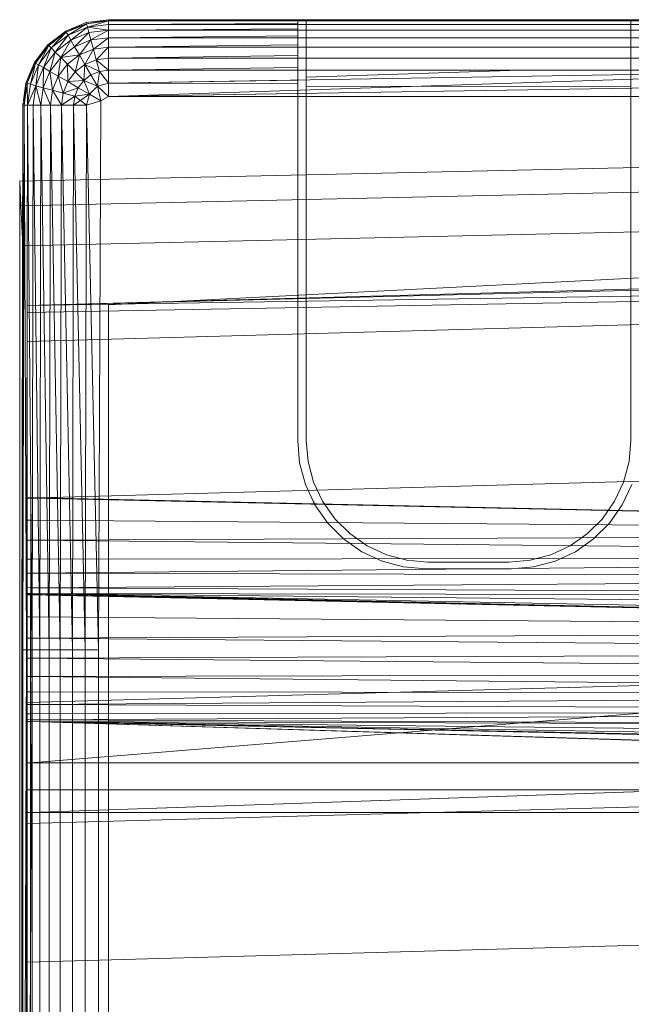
# Model space of a CAD drawing. Header units: metres. Extents: x 391.1 to 427.5, y 12.7 to 28.4.
# Tile 55 of 57: x 407.553 to 407.658, y 26.345 to 26.514. Entities that reach past the tile are written whole.
import ezdxf

# ---------------------------------------------------------------- set-up
doc = ezdxf.new("R2010")
doc.units = ezdxf.units.M
doc.layers.add('A-DETL-____-MBND', color=7, linetype='Continuous', lineweight=18)
doc.layers.add('A-GENM-____-OTLN', color=7, linetype='Continuous', lineweight=18)

# ---------------------------------------------------------------- blocks, each defined once
blk = doc.blocks.new('Family - LONDR55-XX_ZZ-ARQ-CAA-M3D-Londres55-154724-04_ELEC_P1')
at = {"layer": 'A-DETL-____-MBND', "color": 253, "true_color": 0xaaaaaa}
for p, q in [((0.00733, 0.72494), (0.01086, 0.72641)), ((0.00733, 0.72494), (0.01086, 0.72641)), ((0.00733, 0.72494), (0.01086, 0.72641)), ((0.00733, 0.72494), (0.01086, 0.72641)), ((0.00733, 0.72494), (0.01091, 0.72621)), ((0.00733, 0.72494), (0.01091, 0.72621)), ((0.01091, 0.72621), (0.00743, 0.72477)), ((0.01091, 0.72621), (0.00743, 0.72477)), ((0.00743, 0.72477), (0.01091, 0.72621)), ((0.01086, 0.72641), (0.01465, 0.72691)), ((0.01086, 0.72641), (0.01465, 0.72691)), ((0.01086, 0.72641), (0.01465, 0.72691)), ((0.01086, 0.72641), (0.01465, 0.72691)), ((0.01086, 0.72641), (0.01465, 0.72671)), ((0.01086, 0.72641), (0.01465, 0.72671)), ((0.01086, 0.72641), (0.01091, 0.72621)), ((0.01086, 0.72641), (0.01091, 0.72621)), ((0.01086, 0.72641), (0.01091, 0.72621)), ((0.01465, 0.72671), (0.01091, 0.72621)), ((0.01465, 0.72671), (0.01091, 0.72621)), ((0.01091, 0.72621), (0.01465, 0.72671)), ((0.01091, 0.72621), (0.01106, 0.72564)), ((0.01091, 0.72621), (0.01106, 0.72564)), ((0.01091, 0.72621), (0.01465, 0.72611)), ((0.01091, 0.72621), (0.01106, 0.72564)), ((0.01091, 0.72621), (0.01465, 0.72611)), ((0.01465, 0.72611), (0.01106, 0.72564)), ((0.01465, 0.72611), (0.01106, 0.72564)), ((0.01106, 0.72564), (0.01465, 0.72611)), ((0.01465, 0.72611), (0.01132, 0.7247)), ((0.01132, 0.7247), (0.01465, 0.72611)), ((0.01465, 0.72691), (0.10805, 0.72711)), ((0.01465, 0.72691), (0.10805, 0.72711)), ((0.01465, 0.72691), (0.01465, 0.72671)), ((0.10805, 0.72691), (0.01465, 0.72671)), ((0.01465, 0.72691), (0.38826, 0.72691)), ((0.01465, 0.72691), (0.38826, 0.72691)), ((0.01465, 0.72691), (0.01465, 0.72671)), ((0.01465, 0.72691), (0.10805, 0.72691)), ((0.01465, 0.72691), (0.01465, 0.72671)), ((0.10805, 0.72691), (0.01465, 0.72671)), ((0.01465, 0.72691), (0.10805, 0.72691)), ((0.01465, 0.72671), (0.10805, 0.72691)), ((0.01465, 0.72671), (0.01465, 0.72611)), ((0.01465, 0.72671), (0.01465, 0.72611)), ((0.01465, 0.72671), (0.10805, 0.72631)), ((0.01465, 0.72671), (0.01465, 0.72611)), ((0.01465, 0.72671), (0.10805, 0.72631)), ((0.10805, 0.72631), (0.01465, 0.72611)), ((0.10805, 0.72631), (0.01465, 0.72611)), ((0.01465, 0.72611), (0.10805, 0.72631)), ((0.01465, 0.72611), (0.01465, 0.72514)), ((0.01465, 0.72611), (0.01465, 0.72514)), ((0.01465, 0.72611), (0.10805, 0.72534)), ((0.01465, 0.72611), (0.01465, 0.72514)), ((0.01465, 0.72611), (0.10805, 0.72534)), ((0.02769, 0.72747), (0.02057, 0.40793)), ((0.02769, 0.72747), (0.02057, 0.40793)), ((0.03191, 0.72725), (0.02479, 0.40776)), ((0.03191, 0.72725), (0.02479, 0.40776)), ((0.03191, 0.72747), (0.02769, 0.72747)), ((0.02769, 0.72747), (0.03191, 0.72747)), ((0.03191, 0.72725), (0.02769, 0.72747)), ((0.02769, 0.72747), (0.03191, 0.72725)), ((0.03874, 0.72691), (0.03162, 0.40749)), ((0.03874, 0.72691), (0.03162, 0.40749)), ((0.03191, 0.72747), (0.03874, 0.72747)), ((0.03874, 0.72747), (0.03191, 0.72747)), ((0.03874, 0.72691), (0.03191, 0.72725)), ((0.03191, 0.72725), (0.03874, 0.72691)), ((0.03494, 0.21652), (0.04902, 0.7262)), ((0.04902, 0.7262), (0.03612, 0.21652)), ((0.03874, 0.72747), (0.36709, 0.72747)), ((0.36709, 0.72747), (0.03874, 0.72747)), ((0.36709, 0.72691), (0.03874, 0.72691)), ((0.03874, 0.72691), (0.36709, 0.72691)), ((0.04902, 0.7262), (0.04107, 0.21652)), ((0.0502, 0.7262), (0.04107, 0.21652)), ((0.05515, 0.7262), (0.04107, 0.21652)), ((0.04902, 0.7262), (0.0502, 0.7262)), ((0.0502, 0.7262), (0.05515, 0.7262)), ((0.05515, 0.7262), (0.08204, 0.7262)), ((0.08204, 0.7262), (0.06796, 0.21652)), ((0.08802, 0.44565), (0.08189, 0.7262)), ((0.08201, 0.7262), (0.08189, 0.7262)), ((0.08202, 0.72555), (0.08201, 0.7262)), ((0.08202, 0.7262), (0.08201, 0.7262)), ((0.08202, 0.72555), (0.08201, 0.7262)), ((0.08202, 0.7262), (0.08202, 0.72555)), ((0.08203, 0.7262), (0.08202, 0.72555)), ((0.08203, 0.7262), (0.08202, 0.7262)), ((0.08202, 0.72555), (0.08202, 0.7262)), ((0.08203, 0.7262), (0.08202, 0.72555)), ((0.08577, 0.7262), (0.08203, 0.7262)), ((0.08204, 0.7262), (0.11707, 0.7262)), ((0.08577, 0.7262), (0.08578, 0.72555)), ((0.08578, 0.7262), (0.08577, 0.7262)), ((0.08578, 0.72555), (0.08577, 0.7262)), ((0.08578, 0.7262), (0.08578, 0.72555)), ((0.08579, 0.7262), (0.08578, 0.72555)), ((0.08579, 0.7262), (0.08578, 0.7262)), ((0.08578, 0.72555), (0.08578, 0.7262)), ((0.08579, 0.7262), (0.08578, 0.72555)), ((0.0892, 0.7262), (0.08579, 0.7262)), ((0.0892, 0.7262), (0.0892, 0.72555)), ((0.0892, 0.7262), (0.0892, 0.72555)), ((0.0892, 0.7262), (0.0892, 0.7262)), ((0.0892, 0.72555), (0.0892, 0.7262)), ((0.09247, 0.7262), (0.0892, 0.7262)), ((0.0892, 0.7262), (0.0892, 0.72555)), ((0.09247, 0.7262), (0.09248, 0.72555)), ((0.09489, 0.7262), (0.09247, 0.7262)), ((0.09247, 0.7262), (0.09248, 0.72555)), ((0.09489, 0.7262), (0.09491, 0.72555)), ((0.09734, 0.7262), (0.09489, 0.7262)), ((0.09489, 0.7262), (0.09491, 0.72555)), ((0.09734, 0.7262), (0.09737, 0.72555)), ((0.09833, 0.7262), (0.09734, 0.7262)), ((0.09734, 0.7262), (0.09737, 0.72555)), ((0.09833, 0.7262), (0.09837, 0.72555)), ((0.09845, 0.7262), (0.09833, 0.7262)), ((0.09837, 0.72555), (0.09833, 0.7262)), ((0.09845, 0.7262), (0.09837, 0.72555)), ((0.09845, 0.7262), (0.09837, 0.72555)), ((0.12734, 0.7262), (0.09845, 0.7262)), ((0.10461, 0.44571), (0.09848, 0.7262)), ((0.09858, 0.7262), (0.09848, 0.7262)), ((0.09859, 0.7262), (0.09858, 0.7262)), ((0.09861, 0.7256), (0.09858, 0.7262)), ((0.09861, 0.7256), (0.09858, 0.7262)), ((0.09859, 0.7262), (0.09861, 0.7256)), ((0.09861, 0.7262), (0.09859, 0.7262)), ((0.09861, 0.7256), (0.09859, 0.7262)), ((0.09861, 0.7262), (0.09861, 0.7256)), ((0.09862, 0.7262), (0.09861, 0.7256)), ((0.09862, 0.7262), (0.09861, 0.7262)), ((0.09861, 0.7256), (0.09861, 0.7262)), ((0.09862, 0.7262), (0.09861, 0.7256)), ((0.10238, 0.7262), (0.09862, 0.7262)), ((0.10238, 0.7262), (0.10238, 0.7256)), ((0.10239, 0.7262), (0.10238, 0.7256)), ((0.10239, 0.7262), (0.10238, 0.7262)), ((0.10238, 0.7256), (0.10238, 0.7262)), ((0.10239, 0.7262), (0.10238, 0.7256)), ((0.10603, 0.7262), (0.10239, 0.7262)), ((0.11707, 0.7262), (0.10299, 0.21652)), ((0.10603, 0.7262), (0.10604, 0.7256)), ((0.10604, 0.7262), (0.10603, 0.7262)), ((0.10604, 0.7256), (0.10603, 0.7262)), ((0.10604, 0.7262), (0.10604, 0.7256)), ((0.10605, 0.7262), (0.10604, 0.7256)), ((0.10605, 0.7262), (0.10604, 0.7262)), ((0.10604, 0.7256), (0.10604, 0.7262)), ((0.10605, 0.7262), (0.10604, 0.7256)), ((0.10947, 0.7262), (0.10605, 0.7262)), ((0.10805, 0.72711), (0.10805, 0.72691)), ((0.10805, 0.72711), (0.29485, 0.72711)), ((0.10805, 0.72711), (0.10805, 0.72691)), ((0.10805, 0.72711), (0.29485, 0.72711)), ((0.10805, 0.72711), (0.10805, 0.72691)), ((0.10805, 0.72691), (0.10805, 0.72631)), ((0.10805, 0.72691), (0.29485, 0.72691)), ((0.10805, 0.72691), (0.10805, 0.72631)), ((0.10805, 0.72691), (0.29485, 0.72691)), ((0.10805, 0.72691), (0.29485, 0.72691)), ((0.10805, 0.72691), (0.10805, 0.72631)), ((0.29485, 0.72691), (0.10805, 0.72631)), ((0.10805, 0.72631), (0.29485, 0.72691)), ((0.10805, 0.72631), (0.10805, 0.72534)), ((0.10805, 0.72631), (0.29485, 0.72631)), ((0.10805, 0.72631), (0.10805, 0.72534)), ((0.10805, 0.72631), (0.29485, 0.72631)), ((0.10805, 0.72631), (0.10805, 0.72534)), ((0.29485, 0.72631), (0.10805, 0.72534)), ((0.10805, 0.72631), (0.29485, 0.72631)), ((0.10805, 0.72534), (0.29485, 0.72631)), ((0.10947, 0.7262), (0.10947, 0.7256)), ((0.10947, 0.7262), (0.10947, 0.7256)), ((0.10947, 0.7262), (0.10947, 0.7262)), ((0.10947, 0.7256), (0.10947, 0.7262)), ((0.10948, 0.7262), (0.10947, 0.7256)), ((0.10948, 0.7262), (0.10947, 0.7262)), ((0.10947, 0.7256), (0.10947, 0.7262)), ((0.10948, 0.7262), (0.10947, 0.7256)), ((0.11257, 0.7262), (0.10948, 0.7262)), ((0.11257, 0.7262), (0.11257, 0.7256)), ((0.11257, 0.7262), (0.11257, 0.7256)), ((0.11257, 0.7256), (0.11257, 0.7262)), ((0.11524, 0.7262), (0.11257, 0.7262)), ((0.11257, 0.7262), (0.11257, 0.7256)), ((0.11524, 0.7262), (0.11525, 0.7256)), ((0.1174, 0.7262), (0.11524, 0.7262)), ((0.11524, 0.7262), (0.11525, 0.7256)), ((0.11707, 0.7262), (0.13782, 0.7262)), ((0.1174, 0.7262), (0.11742, 0.7256)), ((0.11899, 0.7262), (0.1174, 0.7262)), ((0.1174, 0.7262), (0.11742, 0.7256)), ((0.11899, 0.7262), (0.11902, 0.7256)), ((0.11997, 0.7262), (0.11899, 0.7262)), ((0.11899, 0.7262), (0.11902, 0.7256)), ((0.11997, 0.7262), (0.12, 0.7256)), ((0.12028, 0.7262), (0.11997, 0.7262)), ((0.11997, 0.7262), (0.12, 0.7256)), ((0.12028, 0.7262), (0.12032, 0.7256)), ((0.12028, 0.7262), (0.28568, 0.7262)), ((0.12028, 0.7262), (0.12032, 0.7256)), ((0.12034, 0.7262), (0.12029, 0.7262)), ((0.12032, 0.7256), (0.12029, 0.7262)), ((0.12034, 0.7262), (0.12032, 0.7256)), ((0.12034, 0.7262), (0.12032, 0.7256)), ((0.1359, 0.7262), (0.12034, 0.7262)), ((0.13782, 0.7262), (0.12375, 0.21652)), ((0.12734, 0.7262), (0.12737, 0.72561)), ((0.12736, 0.7262), (0.12734, 0.7262)), ((0.12737, 0.72561), (0.12734, 0.7262)), ((0.12736, 0.7262), (0.12737, 0.72561)), ((0.12737, 0.7262), (0.12736, 0.7262)), ((0.12737, 0.72561), (0.12736, 0.7262)), ((0.12737, 0.7262), (0.12737, 0.72561)), ((0.13203, 0.7262), (0.12737, 0.7262)), ((0.12737, 0.7262), (0.12737, 0.72561)), ((0.13203, 0.7262), (0.13205, 0.72561)), ((0.13591, 0.7262), (0.13203, 0.7262)), ((0.13203, 0.7262), (0.13205, 0.72561)), ((0.1359, 0.7262), (0.13594, 0.72561)), ((0.1359, 0.7262), (0.27007, 0.7262)), ((0.1359, 0.7262), (0.13594, 0.72561)), ((0.13591, 0.7262), (0.13594, 0.72561)), ((0.26951, 0.7262), (0.13591, 0.7262)), ((0.13591, 0.7262), (0.13594, 0.72561)), ((0.13782, 0.7262), (0.16159, 0.7262)), ((0.16159, 0.7262), (0.14752, 0.21652)), ((0.16159, 0.7262), (0.18701, 0.7262)), ((0.00429, 0.72262), (0.00733, 0.72494)), ((0.00429, 0.72262), (0.00733, 0.72494)), ((0.00429, 0.72262), (0.00733, 0.72494)), ((0.00429, 0.72262), (0.00733, 0.72494)), ((0.00429, 0.72262), (0.00743, 0.72477)), ((0.00429, 0.72262), (0.00743, 0.72477)), ((0.00743, 0.72477), (0.00443, 0.72247)), ((0.00743, 0.72477), (0.00443, 0.72247)), ((0.00443, 0.72247), (0.00743, 0.72477)), ((0.00443, 0.72247), (0.00772, 0.72425)), ((0.00443, 0.72247), (0.00772, 0.72425)), ((0.00772, 0.72425), (0.00485, 0.72205)), ((0.00772, 0.72425), (0.00485, 0.72205)), ((0.00485, 0.72205), (0.00772, 0.72425)), ((0.00733, 0.72494), (0.00743, 0.72477)), ((0.00733, 0.72494), (0.00743, 0.72477)), ((0.00733, 0.72494), (0.00743, 0.72477)), ((0.00743, 0.72477), (0.01106, 0.72564)), ((0.00743, 0.72477), (0.01106, 0.72564)), ((0.00743, 0.72477), (0.00772, 0.72425)), ((0.00743, 0.72477), (0.00772, 0.72425)), ((0.00743, 0.72477), (0.00772, 0.72425)), ((0.01106, 0.72564), (0.00772, 0.72425)), ((0.01106, 0.72564), (0.00772, 0.72425)), ((0.00772, 0.72425), (0.01106, 0.72564)), ((0.00772, 0.72425), (0.01132, 0.7247)), ((0.00772, 0.72425), (0.01132, 0.7247)), ((0.00772, 0.72425), (0.00821, 0.72341)), ((0.00772, 0.72425), (0.00821, 0.72341)), ((0.00772, 0.72425), (0.00821, 0.72341)), ((0.01132, 0.7247), (0.00821, 0.72341)), ((0.01132, 0.7247), (0.00821, 0.72341)), ((0.00821, 0.72341), (0.01132, 0.7247)), ((0.01106, 0.72564), (0.01132, 0.7247)), ((0.01106, 0.72564), (0.01132, 0.7247)), ((0.01106, 0.72564), (0.01132, 0.7247)), ((0.01465, 0.72514), (0.01132, 0.7247)), ((0.01132, 0.7247), (0.01465, 0.72514)), ((0.01132, 0.7247), (0.01465, 0.72514)), ((0.01132, 0.7247), (0.01166, 0.72342)), ((0.01132, 0.7247), (0.01166, 0.72342)), ((0.01132, 0.7247), (0.01465, 0.72382)), ((0.01132, 0.7247), (0.01166, 0.72342)), ((0.01132, 0.7247), (0.01465, 0.72382)), ((0.10805, 0.72534), (0.01465, 0.72514)), ((0.10805, 0.72534), (0.01465, 0.72514)), ((0.01465, 0.72514), (0.10805, 0.72534)), ((0.01465, 0.72514), (0.01465, 0.72382)), ((0.01465, 0.72514), (0.01465, 0.72382)), ((0.01465, 0.72514), (0.10805, 0.72402)), ((0.01465, 0.72514), (0.01465, 0.72382)), ((0.01465, 0.72514), (0.10805, 0.72402)), ((0.08202, 0.72555), (0.08802, 0.44565)), ((0.08578, 0.72555), (0.08202, 0.72555)), ((0.08202, 0.72555), (0.08578, 0.72555)), ((0.08202, 0.72555), (0.08802, 0.44565)), ((0.08578, 0.72555), (0.08802, 0.44565)), ((0.08578, 0.72555), (0.0892, 0.72555)), ((0.08578, 0.72555), (0.08802, 0.44565)), ((0.0892, 0.72555), (0.08578, 0.72555)), ((0.0892, 0.72555), (0.08802, 0.44565)), ((0.08802, 0.44565), (0.0892, 0.72555)), ((0.0892, 0.72555), (0.09212, 0.44566)), ((0.09248, 0.72555), (0.0892, 0.72555)), ((0.0892, 0.72555), (0.09248, 0.72555)), ((0.0892, 0.72555), (0.09212, 0.44566)), ((0.09248, 0.72555), (0.09212, 0.44566)), ((0.09212, 0.44566), (0.09248, 0.72555)), ((0.09212, 0.44566), (0.09491, 0.72555)), ((0.09212, 0.44566), (0.09491, 0.72555)), ((0.09491, 0.72555), (0.09248, 0.72555)), ((0.09248, 0.72555), (0.09491, 0.72555)), ((0.09737, 0.72555), (0.09491, 0.72555)), ((0.09491, 0.72555), (0.09554, 0.44566)), ((0.09491, 0.72555), (0.09737, 0.72555)), ((0.09491, 0.72555), (0.09554, 0.44566)), ((0.09737, 0.72555), (0.09554, 0.44566)), ((0.09554, 0.44566), (0.09737, 0.72555)), ((0.09837, 0.72555), (0.09737, 0.72555)), ((0.09737, 0.72555), (0.09882, 0.44566)), ((0.09737, 0.72555), (0.09837, 0.72555)), ((0.09737, 0.72555), (0.09882, 0.44566)), ((0.09837, 0.72555), (0.12737, 0.72561)), ((0.12737, 0.72561), (0.09837, 0.72555)), ((0.09837, 0.72555), (0.09882, 0.44566)), ((0.09837, 0.72555), (0.10126, 0.44566)), ((0.09837, 0.72555), (0.09882, 0.44566)), ((0.09837, 0.72555), (0.10371, 0.44566)), ((0.09837, 0.72555), (0.10126, 0.44566)), ((0.09837, 0.72555), (0.10471, 0.44572)), ((0.09837, 0.72555), (0.10371, 0.44566)), ((0.09837, 0.72555), (0.10471, 0.44572)), ((0.09861, 0.7256), (0.10461, 0.44571)), ((0.10238, 0.7256), (0.09861, 0.7256)), ((0.09861, 0.7256), (0.10238, 0.7256)), ((0.09861, 0.7256), (0.10461, 0.44571)), ((0.10238, 0.7256), (0.10461, 0.44571)), ((0.10604, 0.7256), (0.10238, 0.7256)), ((0.10238, 0.7256), (0.10604, 0.7256)), ((0.10238, 0.7256), (0.10461, 0.44571)), ((0.10604, 0.7256), (0.10461, 0.44571)), ((0.10461, 0.44571), (0.10604, 0.7256)), ((0.12737, 0.72561), (0.10471, 0.44572)), ((0.10471, 0.44572), (0.12737, 0.72561)), ((0.10604, 0.7256), (0.10839, 0.44571)), ((0.10604, 0.7256), (0.10947, 0.7256)), ((0.10604, 0.7256), (0.10839, 0.44571)), ((0.10947, 0.7256), (0.10604, 0.7256)), ((0.10805, 0.72534), (0.10805, 0.72402)), ((0.10805, 0.72534), (0.29485, 0.72534)), ((0.10805, 0.72534), (0.10805, 0.72402)), ((0.10805, 0.72534), (0.29485, 0.72534)), ((0.10805, 0.72534), (0.10805, 0.72402)), ((0.10805, 0.72534), (0.29485, 0.72534)), ((0.10947, 0.7256), (0.10839, 0.44571)), ((0.10839, 0.44571), (0.10947, 0.7256)), ((0.10947, 0.7256), (0.11204, 0.44571)), ((0.11257, 0.7256), (0.10947, 0.7256)), ((0.10947, 0.7256), (0.11257, 0.7256)), ((0.10947, 0.7256), (0.11204, 0.44571)), ((0.11257, 0.7256), (0.11204, 0.44571)), ((0.11204, 0.44571), (0.11257, 0.7256)), ((0.11525, 0.7256), (0.11257, 0.7256)), ((0.11257, 0.7256), (0.11547, 0.44571)), ((0.11257, 0.7256), (0.11525, 0.7256)), ((0.11257, 0.7256), (0.11547, 0.44571)), ((0.11742, 0.7256), (0.11525, 0.7256)), ((0.11525, 0.7256), (0.11547, 0.44571)), ((0.11525, 0.7256), (0.11742, 0.7256)), ((0.11525, 0.7256), (0.11547, 0.44571)), ((0.11742, 0.7256), (0.11547, 0.44571)), ((0.11547, 0.44571), (0.11742, 0.7256)), ((0.11902, 0.7256), (0.11742, 0.7256)), ((0.11742, 0.7256), (0.11858, 0.44571)), ((0.11742, 0.7256), (0.11902, 0.7256)), ((0.11742, 0.7256), (0.11858, 0.44571)), ((0.11902, 0.7256), (0.11858, 0.44571)), ((0.11858, 0.44571), (0.11902, 0.7256)), ((0.11858, 0.44571), (0.12, 0.7256)), ((0.11858, 0.44571), (0.12, 0.7256)), ((0.12, 0.7256), (0.11902, 0.7256)), ((0.11902, 0.7256), (0.12, 0.7256)), ((0.12032, 0.7256), (0.12, 0.7256)), ((0.12, 0.7256), (0.12125, 0.44571)), ((0.12, 0.7256), (0.12032, 0.7256)), ((0.12, 0.7256), (0.12125, 0.44571)), ((0.12032, 0.7256), (0.13594, 0.72561)), ((0.13594, 0.72561), (0.12032, 0.7256)), ((0.12032, 0.7256), (0.12632, 0.44571)), ((0.12032, 0.7256), (0.12125, 0.44571)), ((0.12032, 0.7256), (0.12343, 0.44571)), ((0.12032, 0.7256), (0.12125, 0.44571)), ((0.12032, 0.7256), (0.12503, 0.44571)), ((0.12032, 0.7256), (0.12343, 0.44571)), ((0.12032, 0.7256), (0.12601, 0.44571)), ((0.12032, 0.7256), (0.12503, 0.44571)), ((0.12032, 0.7256), (0.12632, 0.44571)), ((0.12032, 0.7256), (0.12601, 0.44571)), ((0.12032, 0.7256), (0.12632, 0.44571)), ((0.12032, 0.7256), (0.13594, 0.21593)), ((0.12032, 0.7256), (0.12632, 0.44571)), ((0.12032, 0.7256), (0.13594, 0.21593)), ((0.12032, 0.7256), (0.13646, 0.2042)), ((0.13594, 0.72561), (0.12632, 0.44571)), ((0.12632, 0.44571), (0.13594, 0.72561)), ((0.12737, 0.72561), (0.12737, 0.44571)), ((0.13205, 0.72561), (0.12737, 0.72561)), ((0.12737, 0.72561), (0.13205, 0.72561)), ((0.12737, 0.72561), (0.12737, 0.44571)), ((0.13594, 0.72561), (0.13205, 0.72561)), ((0.13205, 0.72561), (0.13205, 0.44571)), ((0.13205, 0.72561), (0.13205, 0.44571)), ((0.13205, 0.72561), (0.13594, 0.72561)), ((0.13594, 0.72561), (0.13594, 0.44571)), ((0.13594, 0.72561), (0.27003, 0.72561)), ((0.13594, 0.72561), (0.27003, 0.72561)), ((0.13594, 0.72561), (0.13594, 0.44571)), ((0.27003, 0.72561), (0.13594, 0.72561)), ((0.13594, 0.44571), (0.13594, 0.72561)), ((0.13594, 0.72561), (0.27003, 0.72561)), ((0.13594, 0.72561), (0.13594, 0.44571)), ((0.00196, 0.71958), (0.00429, 0.72262)), ((0.00196, 0.71958), (0.00429, 0.72262)), ((0.00196, 0.71958), (0.00429, 0.72262)), ((0.00196, 0.71958), (0.00429, 0.72262)), ((0.00429, 0.72262), (0.00214, 0.71948)), ((0.00214, 0.71948), (0.00429, 0.72262)), ((0.00443, 0.72247), (0.00214, 0.71948)), ((0.00214, 0.71948), (0.00443, 0.72247)), ((0.00214, 0.71948), (0.00443, 0.72247)), ((0.00429, 0.72262), (0.00443, 0.72247)), ((0.00429, 0.72262), (0.00443, 0.72247)), ((0.00429, 0.72262), (0.00443, 0.72247)), ((0.00443, 0.72247), (0.00485, 0.72205)), ((0.00443, 0.72247), (0.00485, 0.72205)), ((0.00443, 0.72247), (0.00485, 0.72205)), ((0.00485, 0.72205), (0.00821, 0.72341)), ((0.00485, 0.72205), (0.00821, 0.72341)), ((0.00821, 0.72341), (0.00554, 0.72136)), ((0.00821, 0.72341), (0.00554, 0.72136)), ((0.00554, 0.72136), (0.00821, 0.72341)), ((0.00821, 0.72341), (0.01166, 0.72342)), ((0.00821, 0.72341), (0.01166, 0.72342)), ((0.00821, 0.72341), (0.00887, 0.72227)), ((0.00821, 0.72341), (0.00887, 0.72227)), ((0.00821, 0.72341), (0.00887, 0.72227)), ((0.01166, 0.72342), (0.00887, 0.72227)), ((0.01166, 0.72342), (0.00887, 0.72227)), ((0.00887, 0.72227), (0.01166, 0.72342)), ((0.01465, 0.72382), (0.01166, 0.72342)), ((0.01465, 0.72382), (0.01166, 0.72342)), ((0.01166, 0.72342), (0.01465, 0.72382)), ((0.01166, 0.72342), (0.01208, 0.72185)), ((0.01166, 0.72342), (0.01208, 0.72185)), ((0.01166, 0.72342), (0.01465, 0.72219)), ((0.01166, 0.72342), (0.01208, 0.72185)), ((0.01166, 0.72342), (0.01465, 0.72219)), ((0.10805, 0.72402), (0.01465, 0.72382)), ((0.10805, 0.72402), (0.01465, 0.72382)), ((0.01465, 0.72382), (0.10805, 0.72402)), ((0.01465, 0.72382), (0.01465, 0.72219)), ((0.01465, 0.72382), (0.01465, 0.72219)), ((0.01465, 0.72382), (0.10805, 0.72239)), ((0.01465, 0.72382), (0.01465, 0.72219)), ((0.01465, 0.72382), (0.10805, 0.72239)), ((0.10805, 0.72402), (0.29485, 0.72402)), ((0.10805, 0.72402), (0.10805, 0.72239)), ((0.10805, 0.72402), (0.29485, 0.72402)), ((0.10805, 0.72402), (0.29485, 0.72402)), ((0.10805, 0.72402), (0.10805, 0.72239)), ((0.00214, 0.71948), (0.00485, 0.72205)), ((0.00214, 0.71948), (0.00485, 0.72205)), ((0.00485, 0.72205), (0.00265, 0.71918)), ((0.00485, 0.72205), (0.00265, 0.71918)), ((0.00265, 0.71918), (0.00485, 0.72205)), ((0.00265, 0.71918), (0.00554, 0.72136)), ((0.00265, 0.71918), (0.00554, 0.72136)), ((0.00554, 0.72136), (0.0035, 0.7187)), ((0.00554, 0.72136), (0.0035, 0.7187)), ((0.0035, 0.7187), (0.00554, 0.72136)), ((0.00485, 0.72205), (0.00554, 0.72136)), ((0.00485, 0.72205), (0.00554, 0.72136)), ((0.00485, 0.72205), (0.00554, 0.72136)), ((0.00554, 0.72136), (0.00887, 0.72227)), ((0.00554, 0.72136), (0.00887, 0.72227)), ((0.00554, 0.72136), (0.00648, 0.72043)), ((0.00554, 0.72136), (0.00648, 0.72043)), ((0.00554, 0.72136), (0.00648, 0.72043)), ((0.00887, 0.72227), (0.00648, 0.72043)), ((0.00887, 0.72227), (0.00648, 0.72043)), ((0.00648, 0.72043), (0.00887, 0.72227)), ((0.00648, 0.72043), (0.00968, 0.72086)), ((0.00648, 0.72043), (0.00968, 0.72086)), ((0.00968, 0.72086), (0.00763, 0.71928)), ((0.00968, 0.72086), (0.00763, 0.71928)), ((0.00763, 0.71928), (0.00968, 0.72086)), ((0.00887, 0.72227), (0.00968, 0.72086)), ((0.00887, 0.72227), (0.00968, 0.72086)), ((0.00887, 0.72227), (0.01208, 0.72185)), ((0.00887, 0.72227), (0.00968, 0.72086)), ((0.00887, 0.72227), (0.01208, 0.72185)), ((0.01208, 0.72185), (0.00968, 0.72086)), ((0.01208, 0.72185), (0.00968, 0.72086)), ((0.00968, 0.72086), (0.01208, 0.72185)), ((0.00968, 0.72086), (0.01062, 0.71923)), ((0.00968, 0.72086), (0.01062, 0.71923)), ((0.00968, 0.72086), (0.01257, 0.72003)), ((0.00968, 0.72086), (0.01062, 0.71923)), ((0.00968, 0.72086), (0.01257, 0.72003)), ((0.01465, 0.72219), (0.01208, 0.72185)), ((0.01465, 0.72219), (0.01208, 0.72185)), ((0.01208, 0.72185), (0.01465, 0.72219)), ((0.01208, 0.72185), (0.01257, 0.72003)), ((0.01208, 0.72185), (0.01257, 0.72003)), ((0.01208, 0.72185), (0.01465, 0.72031)), ((0.01208, 0.72185), (0.01257, 0.72003)), ((0.01208, 0.72185), (0.01465, 0.72031)), ((0.10805, 0.72239), (0.01465, 0.72219)), ((0.10805, 0.72239), (0.01465, 0.72219)), ((0.01465, 0.72219), (0.10805, 0.72239)), ((0.01465, 0.72219), (0.01465, 0.72031)), ((0.01465, 0.72219), (0.01465, 0.72031)), ((0.01465, 0.72219), (0.10805, 0.72051)), ((0.01465, 0.72219), (0.01465, 0.72031)), ((0.01465, 0.72219), (0.10805, 0.72051)), ((0.10805, 0.72239), (0.29485, 0.72239)), ((0.10805, 0.72239), (0.10805, 0.72051)), ((0.10805, 0.72239), (0.29485, 0.72239)), ((0.10805, 0.72239), (0.29485, 0.72239)), ((0.10805, 0.72239), (0.10805, 0.72051)), ((0.0005, 0.71605), (0.00196, 0.71958)), ((0.0005, 0.71605), (0.00196, 0.71958)), ((0.0005, 0.71605), (0.00196, 0.71958)), ((0.0005, 0.71605), (0.00196, 0.71958)), ((0.00196, 0.71958), (0.00069, 0.716)), ((0.00069, 0.716), (0.00196, 0.71958)), ((0.00214, 0.71948), (0.00069, 0.716)), ((0.00069, 0.716), (0.00214, 0.71948)), ((0.00069, 0.716), (0.00214, 0.71948)), ((0.00069, 0.716), (0.00265, 0.71918)), ((0.00069, 0.716), (0.00265, 0.71918)), ((0.00265, 0.71918), (0.00127, 0.71584)), ((0.00265, 0.71918), (0.00127, 0.71584)), ((0.00127, 0.71584), (0.00265, 0.71918)), ((0.00196, 0.71958), (0.00214, 0.71948)), ((0.00196, 0.71958), (0.00214, 0.71948)), ((0.00196, 0.71958), (0.00214, 0.71948)), ((0.00214, 0.71948), (0.00265, 0.71918)), ((0.00214, 0.71948), (0.00265, 0.71918)), ((0.00214, 0.71948), (0.00265, 0.71918)), ((0.00265, 0.71918), (0.0035, 0.7187)), ((0.00265, 0.71918), (0.0035, 0.7187)), ((0.00265, 0.71918), (0.0035, 0.7187)), ((0.0035, 0.7187), (0.00648, 0.72043)), ((0.0035, 0.7187), (0.00648, 0.72043)), ((0.00648, 0.72043), (0.00464, 0.71804)), ((0.00648, 0.72043), (0.00464, 0.71804)), ((0.00464, 0.71804), (0.00648, 0.72043)), ((0.00648, 0.72043), (0.00605, 0.71722)), ((0.00605, 0.71722), (0.00648, 0.72043)), ((0.00763, 0.71928), (0.00605, 0.71722)), ((0.00605, 0.71722), (0.00763, 0.71928)), ((0.00605, 0.71722), (0.00763, 0.71928)), ((0.00648, 0.72043), (0.00763, 0.71928)), ((0.00648, 0.72043), (0.00763, 0.71928)), ((0.00648, 0.72043), (0.00763, 0.71928)), ((0.00763, 0.71928), (0.00896, 0.71795)), ((0.00763, 0.71928), (0.00896, 0.71795)), ((0.00763, 0.71928), (0.01062, 0.71923)), ((0.00763, 0.71928), (0.00896, 0.71795)), ((0.00763, 0.71928), (0.01062, 0.71923)), ((0.01062, 0.71923), (0.00896, 0.71795)), ((0.01062, 0.71923), (0.00896, 0.71795)), ((0.00896, 0.71795), (0.01062, 0.71923)), ((0.01062, 0.71923), (0.01043, 0.71648)), ((0.01043, 0.71648), (0.01062, 0.71923)), ((0.01257, 0.72003), (0.01062, 0.71923)), ((0.01257, 0.72003), (0.01062, 0.71923)), ((0.01062, 0.71923), (0.01257, 0.72003)), ((0.01062, 0.71923), (0.01167, 0.71743)), ((0.01062, 0.71923), (0.01167, 0.71743)), ((0.01062, 0.71923), (0.01167, 0.71743)), ((0.01257, 0.72003), (0.01167, 0.71743)), ((0.01167, 0.71743), (0.01257, 0.72003)), ((0.01465, 0.72031), (0.01257, 0.72003)), ((0.01465, 0.72031), (0.01257, 0.72003)), ((0.01257, 0.72003), (0.01465, 0.72031)), ((0.01257, 0.72003), (0.01311, 0.71802)), ((0.01257, 0.72003), (0.01311, 0.71802)), ((0.01257, 0.72003), (0.01311, 0.71802)), ((0.01465, 0.72031), (0.01311, 0.71802)), ((0.01311, 0.71802), (0.01465, 0.72031)), ((0.10805, 0.72051), (0.01465, 0.72031)), ((0.10805, 0.72051), (0.01465, 0.72031)), ((0.01465, 0.72031), (0.10805, 0.72051)), ((0.01465, 0.72031), (0.01465, 0.71823)), ((0.01465, 0.72031), (0.01465, 0.71823)), ((0.01465, 0.72031), (0.10805, 0.71843)), ((0.01465, 0.72031), (0.01465, 0.71823)), ((0.01465, 0.72031), (0.10805, 0.71843)), ((0.10805, 0.72051), (0.29485, 0.72051)), ((0.10805, 0.72051), (0.10805, 0.71843)), ((0.10805, 0.72051), (0.29485, 0.72051)), ((0.10805, 0.72051), (0.29485, 0.72051)), ((0.10805, 0.72051), (0.10805, 0.71843)), ((0.00127, 0.71584), (0.0035, 0.7187)), ((0.00127, 0.71584), (0.0035, 0.7187)), ((0.0035, 0.7187), (0.00221, 0.71559)), ((0.0035, 0.7187), (0.00221, 0.71559)), ((0.00221, 0.71559), (0.0035, 0.7187)), ((0.00221, 0.71559), (0.00464, 0.71804)), ((0.00221, 0.71559), (0.00464, 0.71804)), ((0.00464, 0.71804), (0.00348, 0.71525)), ((0.00464, 0.71804), (0.00348, 0.71525)), ((0.00348, 0.71525), (0.00464, 0.71804)), ((0.0035, 0.7187), (0.00464, 0.71804)), ((0.0035, 0.7187), (0.00464, 0.71804)), ((0.0035, 0.7187), (0.00464, 0.71804)), ((0.00464, 0.71804), (0.00605, 0.71722)), ((0.00464, 0.71804), (0.00605, 0.71722)), ((0.00464, 0.71804), (0.00605, 0.71722)), ((0.00605, 0.71722), (0.00896, 0.71795)), ((0.00605, 0.71722), (0.00896, 0.71795)), ((0.00896, 0.71795), (0.00768, 0.71628)), ((0.00896, 0.71795), (0.00768, 0.71628)), ((0.00768, 0.71628), (0.00896, 0.71795)), ((0.00896, 0.71795), (0.01043, 0.71648)), ((0.00896, 0.71795), (0.01043, 0.71648)), ((0.00896, 0.71795), (0.01043, 0.71648)), ((0.01167, 0.71743), (0.01043, 0.71648)), ((0.01043, 0.71648), (0.01167, 0.71743)), ((0.01043, 0.71648), (0.01167, 0.71743)), ((0.01311, 0.71802), (0.01167, 0.71743)), ((0.01167, 0.71743), (0.01311, 0.71802)), ((0.01167, 0.71743), (0.01311, 0.71802)), ((0.01167, 0.71743), (0.01277, 0.71551)), ((0.01167, 0.71743), (0.01277, 0.71551)), ((0.01167, 0.71743), (0.01277, 0.71551)), ((0.01465, 0.71823), (0.01277, 0.71551)), ((0.01311, 0.71802), (0.01277, 0.71551)), ((0.01311, 0.71802), (0.01277, 0.71551)), ((0.01311, 0.71802), (0.01277, 0.71551)), ((0.01465, 0.71823), (0.01311, 0.71802)), ((0.01311, 0.71802), (0.01465, 0.71823)), ((0.01311, 0.71802), (0.01465, 0.71823)), ((0.01311, 0.71802), (0.01465, 0.71601)), ((0.10805, 0.71843), (0.01465, 0.71823)), ((0.10805, 0.71843), (0.01465, 0.71823)), ((0.01465, 0.71823), (0.10805, 0.71843)), ((0.01465, 0.71823), (0.01465, 0.71601)), ((0.01465, 0.71823), (0.10805, 0.71621)), ((0.01465, 0.71823), (0.01465, 0.71601)), ((0.01465, 0.71823), (0.10805, 0.71621)), ((0.10805, 0.71843), (0.29485, 0.71843)), ((0.10805, 0.71843), (0.10805, 0.71621)), ((0.10805, 0.71843), (0.29485, 0.71843)), ((0.10805, 0.71843), (0.29485, 0.71843)), ((0.10805, 0.71843), (0.10805, 0.71621)), ((0, 0.71226), (0.0005, 0.71605)), ((0, 0.71226), (0.0005, 0.71605)), ((0, 0.71226), (0.0005, 0.71605)), ((0, 0.71226), (0.0005, 0.71605)), ((0, 0.71226), (0.00069, 0.716)), ((0, 0.71226), (0.00069, 0.716)), ((0.00069, 0.716), (0.0002, 0.71226)), ((0.00069, 0.716), (0.0002, 0.71226)), ((0.0002, 0.71226), (0.00069, 0.716)), ((0.0002, 0.71226), (0.00127, 0.71584)), ((0.0002, 0.71226), (0.00127, 0.71584)), ((0.0005, 0.71605), (0.00069, 0.716)), ((0.0005, 0.71605), (0.00069, 0.716)), ((0.0005, 0.71605), (0.00069, 0.716)), ((0.00069, 0.716), (0.00127, 0.71584)), ((0.00069, 0.716), (0.00127, 0.71584)), ((0.00069, 0.716), (0.00127, 0.71584)), ((0.00127, 0.71584), (0.0008, 0.71226)), ((0.00127, 0.71584), (0.0008, 0.71226)), ((0.0008, 0.71226), (0.00127, 0.71584)), ((0.00127, 0.71584), (0.00221, 0.71559)), ((0.00127, 0.71584), (0.00177, 0.71226)), ((0.00127, 0.71584), (0.00221, 0.71559)), ((0.00127, 0.71584), (0.00177, 0.71226)), ((0.00127, 0.71584), (0.00221, 0.71559)), ((0.00348, 0.71525), (0.00605, 0.71722)), ((0.00348, 0.71525), (0.00605, 0.71722)), ((0.00605, 0.71722), (0.00505, 0.71483)), ((0.00605, 0.71722), (0.00505, 0.71483)), ((0.00505, 0.71483), (0.00605, 0.71722)), ((0.00505, 0.71483), (0.00768, 0.71628)), ((0.00505, 0.71483), (0.00768, 0.71628)), ((0.00605, 0.71722), (0.00768, 0.71628)), ((0.00605, 0.71722), (0.00768, 0.71628)), ((0.00605, 0.71722), (0.00768, 0.71628)), ((0.00768, 0.71628), (0.00687, 0.71434)), ((0.00768, 0.71628), (0.00687, 0.71434)), ((0.00687, 0.71434), (0.00768, 0.71628)), ((0.00768, 0.71628), (0.01043, 0.71648)), ((0.00768, 0.71628), (0.01043, 0.71648)), ((0.00768, 0.71628), (0.00948, 0.71524)), ((0.00768, 0.71628), (0.00888, 0.7138)), ((0.00768, 0.71628), (0.00948, 0.71524)), ((0.00768, 0.71628), (0.00888, 0.7138)), ((0.00768, 0.71628), (0.00948, 0.71524)), ((0.01043, 0.71648), (0.00948, 0.71524)), ((0.01043, 0.71648), (0.00948, 0.71524)), ((0.00948, 0.71524), (0.01043, 0.71648)), ((0.01043, 0.71648), (0.0114, 0.71413)), ((0.01043, 0.71648), (0.01277, 0.71551)), ((0.01043, 0.71648), (0.0114, 0.71413)), ((0.01043, 0.71648), (0.01277, 0.71551)), ((0.01043, 0.71648), (0.01277, 0.71551)), ((0.01043, 0.71648), (0.0114, 0.71413)), ((0.01465, 0.71601), (0.01277, 0.71551)), ((0.01465, 0.71601), (0.01391, 0.71353)), ((0.01465, 0.71601), (0.01391, 0.71353)), ((0.10805, 0.71621), (0.01465, 0.71601)), ((0.10805, 0.71621), (0.01465, 0.71601)), ((0.01465, 0.71601), (0.10805, 0.71621)), ((0.01465, 0.71601), (0.10805, 0.71393)), ((0.01465, 0.71601), (0.10805, 0.71393)), ((0.01465, 0.71601), (0.10805, 0.71393)), ((0.10805, 0.71621), (0.29485, 0.71621)), ((0.10805, 0.71621), (0.10805, 0.71393)), ((0.10805, 0.71621), (0.29485, 0.71621)), ((0.10805, 0.71621), (0.29485, 0.71621)), ((0.10805, 0.71621), (0.10805, 0.71393)), ((0.00221, 0.71559), (0.00177, 0.71226)), ((0.00221, 0.71559), (0.00177, 0.71226)), ((0.00177, 0.71226), (0.00221, 0.71559)), ((0.00177, 0.71226), (0.00348, 0.71525)), ((0.00177, 0.71226), (0.00348, 0.71525)), ((0.00221, 0.71559), (0.00348, 0.71525)), ((0.00221, 0.71559), (0.00348, 0.71525)), ((0.00221, 0.71559), (0.00348, 0.71525)), ((0.00348, 0.71525), (0.00309, 0.71226)), ((0.00348, 0.71525), (0.00309, 0.71226)), ((0.00309, 0.71226), (0.00348, 0.71525)), ((0.00309, 0.71226), (0.00505, 0.71483)), ((0.00309, 0.71226), (0.00505, 0.71483)), ((0.00348, 0.71525), (0.00505, 0.71483)), ((0.00348, 0.71525), (0.00505, 0.71483)), ((0.00348, 0.71525), (0.00505, 0.71483)), ((0.00505, 0.71483), (0.00472, 0.71226)), ((0.00505, 0.71483), (0.00472, 0.71226)), ((0.00472, 0.71226), (0.00505, 0.71483)), ((0.00472, 0.71226), (0.00687, 0.71434)), ((0.00472, 0.71226), (0.00687, 0.71434)), ((0.00505, 0.71483), (0.00687, 0.71434)), ((0.00505, 0.71483), (0.00687, 0.71434)), ((0.00505, 0.71483), (0.00687, 0.71434)), ((0.00687, 0.71434), (0.0066, 0.71226)), ((0.00687, 0.71434), (0.0066, 0.71226)), ((0.0066, 0.71226), (0.00687, 0.71434)), ((0.00888, 0.7138), (0.00687, 0.71434)), ((0.00687, 0.71434), (0.00868, 0.71226)), ((0.00687, 0.71434), (0.00888, 0.7138)), ((0.00687, 0.71434), (0.00888, 0.7138)), ((0.00687, 0.71434), (0.00868, 0.71226)), ((0.00948, 0.71524), (0.00888, 0.7138)), ((0.00948, 0.71524), (0.00888, 0.7138)), ((0.00888, 0.7138), (0.00948, 0.71524)), ((0.0114, 0.71413), (0.00888, 0.7138)), ((0.00888, 0.7138), (0.0114, 0.71413)), ((0.00888, 0.7138), (0.0114, 0.71413)), ((0.00948, 0.71524), (0.0114, 0.71413)), ((0.00948, 0.71524), (0.0114, 0.71413)), ((0.00948, 0.71524), (0.0114, 0.71413)), ((0.0114, 0.71413), (0.0109, 0.71226)), ((0.0114, 0.71413), (0.0109, 0.71226)), ((0.0109, 0.71226), (0.0114, 0.71413)), ((0.01277, 0.71551), (0.0114, 0.71413)), ((0.01277, 0.71551), (0.0114, 0.71413)), ((0.0114, 0.71413), (0.01277, 0.71551)), ((0.0114, 0.71413), (0.01318, 0.71226)), ((0.01391, 0.71353), (0.0114, 0.71413)), ((0.0114, 0.71413), (0.01318, 0.71226)), ((0.0114, 0.71413), (0.01391, 0.71353)), ((0.0114, 0.71413), (0.01391, 0.71353)), ((0.0114, 0.71413), (0.01318, 0.71226)), ((0.01277, 0.71551), (0.01391, 0.71353)), ((0.01277, 0.71551), (0.01391, 0.71353)), ((0.00888, 0.7138), (0.00868, 0.71226)), ((0.00888, 0.7138), (0.00868, 0.71226)), ((0.00868, 0.71226), (0.00888, 0.7138)), ((0.00888, 0.7138), (0.0109, 0.71226)), ((0.00888, 0.7138), (0.0109, 0.71226)), ((0.00888, 0.7138), (0.0109, 0.71226)), ((0.01391, 0.71353), (0.01318, 0.71226)), ((0.01391, 0.71353), (0.01318, 0.71226)), ((0.01318, 0.71226), (0.01391, 0.71353)), ((0.01391, 0.71353), (0.10805, 0.71393)), ((0.01391, 0.71353), (0.10805, 0.71393)), ((0.10805, 0.71393), (0.01391, 0.71353)), ((0.10805, 0.71393), (0.29485, 0.71393)), ((0.10805, 0.71393), (0.29485, 0.71393)), ((0.10805, 0.71393), (0.29485, 0.71393)), ((0, 0.57723), (0, 0.71226)), ((0, 0.71226), (0.0002, 0.71226)), ((0, 0.57723), (0, 0.71226)), ((0, 0.57723), (0, 0.71226)), ((0, 0.71226), (0.0002, 0.71226)), ((0, 0.71226), (0, 0.57723)), ((0, 0.71226), (0.0002, 0.71226)), ((0.0002, 0.71226), (0.00015, 0.67979)), ((0.00015, 0.67979), (0.0002, 0.71226)), ((0.0002, 0.71226), (0.0002, 0.57723)), ((0.0002, 0.71226), (0.0008, 0.71226)), ((0.0002, 0.71226), (0.0002, 0.67979)), ((0.0002, 0.67979), (0.0002, 0.71226)), ((0.0002, 0.71226), (0.0008, 0.71226)), ((0.0002, 0.71226), (0.0008, 0.71226)), ((0.00065, 0.67979), (0.0008, 0.71226)), ((0.00065, 0.67979), (0.0008, 0.71226)), ((0.0008, 0.71226), (0.0008, 0.57723)), ((0.0008, 0.71226), (0.00177, 0.71226)), ((0.0008, 0.71226), (0.0008, 0.67979)), ((0.0008, 0.67979), (0.0008, 0.71226)), ((0.0008, 0.71226), (0.00177, 0.71226)), ((0.0008, 0.71226), (0.00177, 0.71226)), ((0.00154, 0.67979), (0.00177, 0.71226)), ((0.00154, 0.67979), (0.00177, 0.71226)), ((0.00177, 0.71226), (0.00177, 0.57723)), ((0.00177, 0.71226), (0.00309, 0.71226)), ((0.00177, 0.71226), (0.00177, 0.67979)), ((0.00177, 0.67979), (0.00177, 0.71226)), ((0.00177, 0.71226), (0.00309, 0.71226)), ((0.00177, 0.71226), (0.00309, 0.71226)), ((0.00277, 0.67979), (0.00309, 0.71226)), ((0.00277, 0.67979), (0.00309, 0.71226)), ((0.00309, 0.71226), (0.00309, 0.57723)), ((0.00309, 0.71226), (0.00472, 0.71226)), ((0.00309, 0.71226), (0.00309, 0.67979)), ((0.00309, 0.67979), (0.00309, 0.71226)), ((0.00309, 0.71226), (0.00472, 0.71226)), ((0.00309, 0.71226), (0.00472, 0.71226)), ((0.00432, 0.67979), (0.00472, 0.71226)), ((0.00432, 0.67979), (0.00472, 0.71226)), ((0.00472, 0.71226), (0.00472, 0.57723)), ((0.00472, 0.71226), (0.0066, 0.71226)), ((0.00472, 0.71226), (0.00472, 0.67979)), ((0.00472, 0.67979), (0.00472, 0.71226)), ((0.00472, 0.71226), (0.0066, 0.71226)), ((0.00472, 0.71226), (0.0066, 0.71226)), ((0.00615, 0.67979), (0.0066, 0.71226)), ((0.00615, 0.67979), (0.0066, 0.71226)), ((0.0066, 0.71226), (0.0066, 0.57723)), ((0.0066, 0.71226), (0.00868, 0.71226)), ((0.0066, 0.71226), (0.0066, 0.67979)), ((0.0066, 0.67979), (0.0066, 0.71226)), ((0.0066, 0.71226), (0.00868, 0.71226)), ((0.0066, 0.71226), (0.00868, 0.71226)), ((0.00818, 0.67979), (0.00868, 0.71226)), ((0.00818, 0.67979), (0.00868, 0.71226)), ((0.00868, 0.71226), (0.00868, 0.57723)), ((0.00868, 0.71226), (0.0109, 0.71226)), ((0.0109, 0.71226), (0.00868, 0.57723)), ((0.01318, 0.71226), (0.00868, 0.57723)), ((0.00868, 0.71226), (0.00868, 0.67979)), ((0.00868, 0.67979), (0.00868, 0.71226)), ((0.00868, 0.71226), (0.0109, 0.71226)), ((0.00868, 0.71226), (0.0109, 0.71226)), ((0.01036, 0.67979), (0.0109, 0.71226)), ((0.01036, 0.67979), (0.0109, 0.71226)), ((0.0109, 0.71226), (0.01318, 0.71226)), ((0.0109, 0.71226), (0.01093, 0.67979)), ((0.01093, 0.67979), (0.0109, 0.71226)), ((0.0109, 0.71226), (0.01318, 0.71226)), ((0.0109, 0.71226), (0.01318, 0.71226)), ((0.01318, 0.71226), (0.01102, 0.57626)), ((0.01266, 0.67979), (0.01318, 0.71226)), ((0.01266, 0.67979), (0.01318, 0.71226)), ((0.01318, 0.71226), (0.01318, 0.57723)), ((0.01318, 0.71226), (0.01318, 0.67979)), ((0.01318, 0.67979), (0.01318, 0.71226)), ((0.0405, 0.54781), (0.04887, 0.71226)), ((0.04887, 0.71226), (0.04193, 0.57586)), ((0.35226, 0.71226), (0.04887, 0.71226)), ((0.35226, 0.71226), (0.04887, 0.71226)), ((0, 0.62119), (0, 0.67979)), ((0, 0.67979), (0.00015, 0.67979)), ((0.00015, 0.67979), (0.0002, 0.67979)), ((0.0002, 0.67979), (0.00065, 0.67979)), ((0.00065, 0.67979), (0.0008, 0.67979)), ((0.0008, 0.67979), (0.00154, 0.67979)), ((0.00154, 0.67979), (0.00177, 0.67979)), ((0.00177, 0.67979), (0.00277, 0.67979)), ((0.00277, 0.67979), (0.00309, 0.67979)), ((0.00309, 0.67979), (0.00432, 0.67979)), ((0.00432, 0.67979), (0.00472, 0.67979)), ((0.00472, 0.67979), (0.00615, 0.67979)), ((0.00615, 0.67979), (0.0066, 0.67979)), ((0.0066, 0.67979), (0.00818, 0.67979)), ((0.00818, 0.67979), (0.00868, 0.67979)), ((0.00868, 0.67979), (0.01036, 0.67979)), ((0.01036, 0.67979), (0.01093, 0.67979)), ((0.01093, 0.67979), (0.01266, 0.67979)), ((0.01266, 0.67979), (0.01318, 0.67979)), ((0.01318, 0.67979), (0.01373, 0.67979)), ((0.01373, 0.67979), (0.07217, 0.67979)), ((0.07217, 0.67979), (0.07599, 0.67946)), ((0.07599, 0.67946), (0.07969, 0.67847)), ((0.07212, 0.67833), (0.0001, 0.67833)), ((0.0001, 0.67833), (0.0002, 0.67833)), ((0.0001, 0.62265), (0.0001, 0.67833)), ((0.0002, 0.67833), (0.0008, 0.67833)), ((0.0002, 0.67833), (0.0002, 0.62265)), ((0.0008, 0.67833), (0.00177, 0.67833)), ((0.0008, 0.67833), (0.0008, 0.62265)), ((0.00177, 0.67833), (0.00309, 0.67833)), ((0.00177, 0.67833), (0.00177, 0.62265)), ((0.00309, 0.67833), (0.00472, 0.67833)), ((0.00309, 0.67833), (0.00309, 0.62265)), ((0.00472, 0.67833), (0.0066, 0.67833)), ((0.00472, 0.67833), (0.00472, 0.62265)), ((0.0066, 0.67833), (0.00868, 0.67833)), ((0.0066, 0.67833), (0.0066, 0.62265)), ((0.00868, 0.67833), (0.00983, 0.67833)), ((0.00983, 0.67833), (0.00868, 0.64166)), ((0.00868, 0.67833), (0.00868, 0.64166)), ((0.00983, 0.67833), (0.01147, 0.67833)), ((0.01147, 0.67833), (0.01141, 0.62265)), ((0.01147, 0.67833), (0.07212, 0.67833)), ((0.07574, 0.67801), (0.07212, 0.67833)), ((0.07212, 0.67833), (0.07574, 0.67801)), ((0.07926, 0.67707), (0.07574, 0.67801)), ((0.07574, 0.67801), (0.07926, 0.67707)), ((0.08256, 0.67553), (0.07926, 0.67707)), ((0.07926, 0.67707), (0.08256, 0.67553)), ((0.07969, 0.67847), (0.08252, 0.67714)), ((0.08252, 0.67714), (0.08285, 0.67699)), ((0.08285, 0.67699), (0.08316, 0.67685)), ((0.08554, 0.67344), (0.08256, 0.67553)), ((0.08256, 0.67553), (0.08554, 0.67344)), ((0.0863, 0.67465), (0.08316, 0.67685)), ((0.08901, 0.67194), (0.0863, 0.67465)), ((0.08811, 0.67087), (0.08554, 0.67344)), ((0.08554, 0.67344), (0.08811, 0.67087)), ((0.09121, 0.6688), (0.08901, 0.67194)), ((0.0902, 0.66789), (0.08811, 0.67087)), ((0.08811, 0.67087), (0.0902, 0.66789)), ((0.09282, 0.66533), (0.09121, 0.6688)), ((0.09174, 0.66459), (0.0902, 0.66789)), ((0.0902, 0.66789), (0.09174, 0.66459)), ((0.09382, 0.66163), (0.09282, 0.66533)), ((0.09268, 0.66107), (0.09174, 0.66459)), ((0.09174, 0.66459), (0.09268, 0.66107)), ((0.093, 0.65745), (0.09268, 0.66107)), ((0.09268, 0.66107), (0.093, 0.65745)), ((0.09415, 0.65781), (0.09382, 0.66163)), ((0.093, 0.64353), (0.093, 0.65745)), ((0.093, 0.65745), (0.093, 0.64353)), ((0.09415, 0.64316), (0.09415, 0.65781)), ((0.09268, 0.6399), (0.093, 0.64353)), ((0.093, 0.64353), (0.09268, 0.6399)), ((0.09382, 0.63935), (0.09415, 0.64316)), ((0.00868, 0.64166), (0.00867, 0.62265)), ((0.09174, 0.63639), (0.09268, 0.6399)), ((0.09268, 0.6399), (0.09174, 0.63639)), ((0.09282, 0.63565), (0.09382, 0.63935)), ((0.0902, 0.63309), (0.09174, 0.63639)), ((0.09174, 0.63639), (0.0902, 0.63309)), ((0.09121, 0.63217), (0.09282, 0.63565)), ((0.08811, 0.63011), (0.0902, 0.63309)), ((0.0902, 0.63309), (0.08811, 0.63011)), ((0.08901, 0.62904), (0.09121, 0.63217)), ((0.08554, 0.62754), (0.08811, 0.63011)), ((0.08811, 0.63011), (0.08554, 0.62754)), ((0.0863, 0.62633), (0.08901, 0.62904)), ((0.08256, 0.62545), (0.08554, 0.62754)), ((0.08554, 0.62754), (0.08256, 0.62545)), ((0.08316, 0.62413), (0.0863, 0.62633)), ((0.07926, 0.62391), (0.08256, 0.62545)), ((0.08256, 0.62545), (0.07926, 0.62391)), ((0.07212, 0.62265), (0.07574, 0.62297)), ((0.07574, 0.62297), (0.07212, 0.62265)), ((0.07574, 0.62297), (0.07926, 0.62391)), ((0.07926, 0.62391), (0.07574, 0.62297)), ((0.07969, 0.62251), (0.08316, 0.62413)), ((0.0002, 0.62265), (0.0001, 0.62265)), ((0.0001, 0.62265), (0.07212, 0.62265)), ((0.0008, 0.62265), (0.0002, 0.62265)), ((0.00177, 0.62265), (0.0008, 0.62265)), ((0.00309, 0.62265), (0.00177, 0.62265)), ((0.00472, 0.62265), (0.00309, 0.62265)), ((0.0066, 0.62265), (0.00472, 0.62265)), ((0.00867, 0.62265), (0.0066, 0.62265)), ((0.01141, 0.62265), (0.00867, 0.62265)), ((0.07212, 0.62265), (0.01141, 0.62265))]:
    blk.add_line(p, q, dxfattribs=at)
blk = doc.blocks.new('Family - Inodor P1-154803-04_ELEC_P1')
at = {"extrusion": (0, 0, -1), "zscale": -1, "rotation": 180}
blk.add_blockref('Family - LONDR55-XX_ZZ-ARQ-CAA-M3D-Londres55-154724-04_ELEC_P1', (0, 0), dxfattribs=at)
blk = doc.blocks.new('LONDR55-XX_ZZ-ARQ-CAA-M3D-Londres55_ifc-1-04_ELEC_P1')
at = {"layer": 'A-GENM-____-OTLN', "color": 253, "lineweight": 18, "true_color": 0xaaaaaa, "rotation": 270}
blk.add_blockref('Family - Inodor P1-154803-04_ELEC_P1', (408.28015, 26.51417), dxfattribs=at)

msp = doc.modelspace()

# ---------------------------------------------------------------- block references
at = {"lineweight": 5}
msp.add_blockref('LONDR55-XX_ZZ-ARQ-CAA-M3D-Londres55_ifc-1-04_ELEC_P1', (0, 0), dxfattribs=at)

doc.saveas('drawing.dxf')
